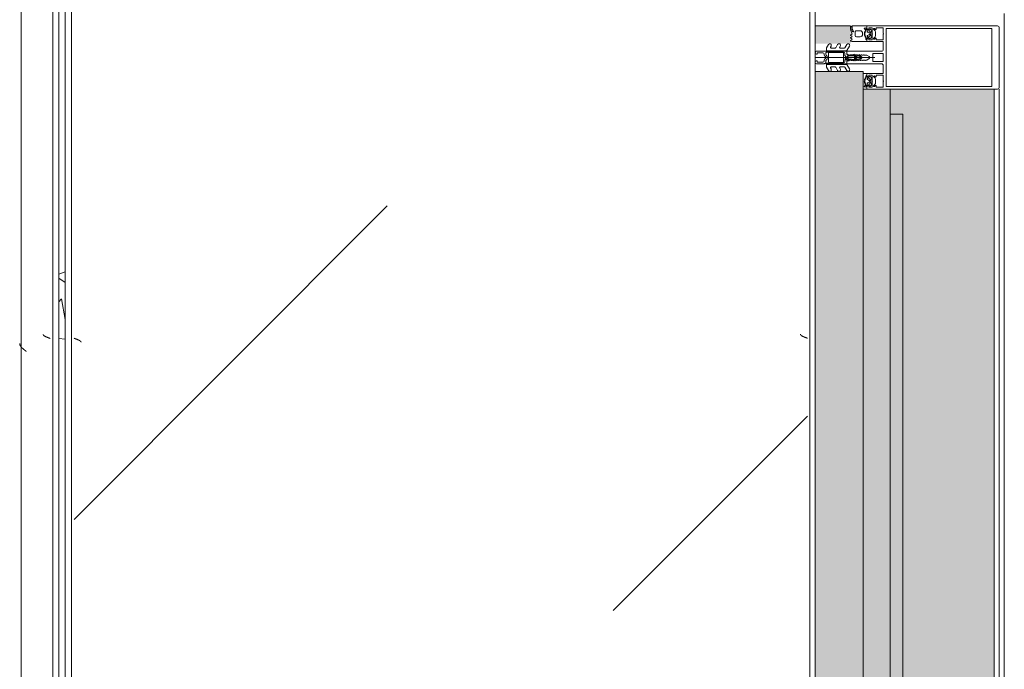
# Model space of a CAD drawing. Header units: millimetres. Extents: x -3267 to 40126, y 29201 to 102288.
# Tile 207 of 256: x 9044 to 9826, y 52959 to 53474. Entities that reach past the tile are written whole.
import ezdxf

# ---------------------------------------------------------------- set-up
doc = ezdxf.new("R2010")
doc.units = ezdxf.units.MM
for name, color, linetype, lineweight in [('A-DETL-GENF-OTLN', 7, 'Continuous', 9), ('A-GLAZ-____-OTLN', 7, 'Continuous', 9), ('A-GLAZ-CWMG-MCUT', 7, 'Continuous', 9), ('A-GLAZ-CWMG-OTLN', 7, 'Continuous', 9), ('A-WALL-____-OTLN', 7, 'Continuous', 9), ('M-EQPM-____-OTLN', 7, 'Continuous', 9)]:
    doc.layers.add(name, color=color, linetype=linetype, lineweight=lineweight)

# ---------------------------------------------------------------- blocks, each defined once
blk = doc.blocks.new('FP_154-ВКК_02_К1_З_ЭОМ_кабель_')
at = {"layer": 'M-EQPM-____-OTLN', "color": 253, "true_color": 0xaaaaaa}
blk.add_line((1550, 630.11), (0, 630.11), dxfattribs=at)
blk = doc.blocks.new('ПР_Крышка пояса - Тип 1-10216131-ВКК_02_К1_З_ЭОМ_кабель_')
at = {"layer": 'M-EQPM-____-OTLN', "true_color": 0xaaaaaa}
h = blk.add_hatch(dxfattribs=at)
h.set_pattern_fill('FP_73', color=253, style=0, pattern_type=2)
h.set_pattern_definition([(320.116, (-52810, 7884.42), (-31.8804, -362.8687), [38.035, -418.388]), (264.979, (-52810, 7884.4), (382.1136, 70.1924), [30.356, -333.911]), (10.409, (-52812.66, 7854.18), (350.2335, -292.6756), [32.376, -356.132]), (316.302, (-52708.4, 7884.4), (-84.086, -539.927), [57.037, -627.411]), (6.609, (-52715.4, 7839.4), (494.8554, -472.851), [48.567, -534.241]), (261.148, (-52708.4, 7884.4), (494.8496, -472.857), [45.536, -500.899]), (291.079, (-52733.8, 7833.83), (-204.5313, -301.9806), [37.963, -417.597]), (235.89, (-52733.8, 7833.83), (368.3755, -123.0973), [30.394, -334.332]), (341.523, (-52750.84, 7808.66), (163.8489, -425.0748), [32.367, -356.032]), (307.614, (-52810, 7884.42), (169.11016, -6.15234), [16.721, -313.638, 16.721, -322.758, -335.679]), (307.614, (-52810, 7884.42), (169.11016, -6.15234), [-669.838, 16.721, -318.958]), (277.531, (-52810, 7884.42), (200.36217, -133.088), [16.696, -176.575, 16.696, -305.591, -127.751]), (277.531, (-52810, 7884.42), (200.36217, -133.088), [-515.558, 16.696, -111.055]), (237.393, (-52810, 7997.24), (-11.4573, -270.066), [16.715, -109.913, 16.715, -378.366, -524.242]), (237.393, (-52810, 7997.24), (-11.4573, -270.066), [-521.709, 16.715, -507.527]), (227.382, (-52810, 8047.83), (50.8514, -295.0393), [16.727, -148.004, 16.727, -618.375]), (227.382, (-52810, 8047.83), (50.8514, -295.0393), [-181.458, -245.829, 16.727, -355.819])])
h.paths.add_polyline_path([(0, 595), (1479.38, 595), (1549.97, 600), (0, 600)])
h.paths.add_polyline_path([(1514.73, 595), (1550, 595), (1550, 597.49), (1526.76, 595.85)])
at = {"layer": 'M-EQPM-____-OTLN', "color": 253, "true_color": 0xaaaaaa}
blk.add_blockref('FP_154-ВКК_02_К1_З_ЭОМ_кабель_', (0, 0), dxfattribs=at)
blk = doc.blocks.new('Rectangular Mullion - HI_CovCap-20mm_Mull-105mm-V273-ВКК_02_К1_З_ЭОМ_кабель_')
at = {"layer": 'A-DETL-GENF-OTLN', "color": 253, "true_color": 0xaaaaaa}
for p, q in [((-25, 144.5), (-25, 130.68)), ((23.5, 146), (-23.5, 146)), ((25, 130.68), (25, 144.5)), ((-25, 136), (-25, 59.5)), ((-22.9, 135.44), (-22.9, 59.4)), ((22.9, 136), (22.9, 59.4)), ((25, 136), (25, 59.4)), ((-25, 59.5), (-25, 61)), ((-22.24, 46.35), (-21.18, 47.41)), ((-20.47, 47.7), (-17.13, 47.7)), ((-16.42, 47.41), (-15.36, 46.35)), ((-12.6, 53.5), (-12.6, 41.4)), ((-5, 25.5), (-5, 52.5)), ((-3.2, 46.1), (-3.2, 53.5)), ((-2.7, 54), (2.7, 54)), ((0, 47.27), (0, 0)), ((3.2, 53.5), (3.2, 46.1)), ((5, 52.5), (5, 25.5)), ((12.6, 41.4), (12.6, 53.5)), ((15.36, 46.35), (16.42, 47.41)), ((17.13, 47.7), (20.47, 47.7)), ((21.18, 47.41), (22.24, 46.35)), ((-23.5, 40.8), (-25, 40.8)), ((-22.3, 40.8), (-22.9, 40.8)), ((-22.9, 40.2), (-21.62, 40.2)), ((-21.76, 44.51), (-22.58, 43.54)), ((-22.27, 39.59), (-22.55, 39.1)), ((-21.2, 42.9), (-21.2, 41.7)), ((-21.07, 39.62), (-21.08, 39.77)), ((-19.5, 43.4), (-20.7, 43.4)), ((-20.7, 41.2), (-20.42, 41.2)), ((-20.48, 39.51), (-20.66, 39.4)), ((-20.16, 41.35), (-19.24, 42.95)), ((-19.97, 39.2), (-20.02, 39.33)), ((-17.65, 44), (-19.95, 44)), ((-19.33, 39.22), (-19.48, 39.08)), ((-18.77, 39.04), (-18.85, 39.17)), ((-18.36, 42.95), (-17.44, 41.35)), ((-18.16, 39.23), (-18.26, 39.06)), ((-16.9, 43.4), (-18.1, 43.4)), ((-17.56, 39.21), (-17.67, 39.31)), ((-17.18, 41.2), (-16.9, 41.2)), ((-17.02, 39.56), (-17.07, 39.36)), ((-16.46, 39.68), (-16.59, 39.75)), ((-16.4, 41.7), (-16.4, 42.9)), ((-15.02, 43.54), (-15.84, 44.51)), ((-14.64, 40.8), (-15.29, 40.8)), ((2.7, 45.6), (-2.7, 45.6)), ((14.64, 40.8), (15.29, 40.8)), ((15.02, 43.54), (15.84, 44.51)), ((16.4, 41.7), (16.4, 42.9)), ((16.46, 39.68), (16.59, 39.75)), ((16.9, 43.4), (18.1, 43.4)), ((17.18, 41.2), (16.9, 41.2)), ((17.02, 39.56), (17.07, 39.36)), ((18.36, 42.95), (17.44, 41.35)), ((17.56, 39.21), (17.67, 39.31)), ((17.65, 44), (19.95, 44)), ((18.16, 39.23), (18.26, 39.06)), ((18.77, 39.04), (18.85, 39.17)), ((20.16, 41.35), (19.24, 42.95)), ((19.33, 39.22), (19.48, 39.08)), ((19.5, 43.4), (20.7, 43.4)), ((19.97, 39.2), (20.02, 39.33)), ((20.7, 41.2), (20.42, 41.2)), ((20.48, 39.51), (20.66, 39.4)), ((21.07, 39.62), (21.08, 39.77)), ((21.2, 42.9), (21.2, 41.7)), ((22.9, 40.2), (21.62, 40.2)), ((21.76, 44.51), (22.58, 43.54)), ((22.27, 39.59), (22.55, 39.1)), ((22.3, 40.8), (22.9, 40.8)), ((-1.89, 34.49), (-2.1, 32.75)), ((-0.87, 36.5), (-1.7, 35.06)), ((-1.33, 33.68), (-1.33, 33.78)), ((-1.12, 34.47), (-0.43, 35.65)), ((-0.6, 32.5), (-0.6, 32.42)), ((0.84, 33), (-0.1, 33)), ((0.43, 35.65), (1.12, 34.47)), ((0.6, 32.3), (0.93, 32.3)), ((1.02, 31.78), (0.74, 32.06)), ((1.7, 35.06), (0.87, 36.5)), ((1.33, 33.78), (1.33, 33.68)), ((2.1, 32.75), (1.89, 34.49)), ((16.4, 35.6), (16.4, 32.6)), ((17.4, 31.6), (20.2, 31.6)), ((19.2, 37.6), (18.4, 37.6)), ((21.2, 32.6), (21.2, 35.6)), ((-7.75, 23.52), (-10.33, 25.01)), ((-9.07, 27.17), (-5.65, 25.19)), ((-5.4, 9.3), (-5.4, 24.76)), ((-3.5, 25), (-4.5, 25)), ((-3.3, 23.5), (-1.9, 23.5)), ((-2.24, 31), (-2.45, 30.87)), ((-2.45, 30.53), (-2.25, 30.41)), ((-1.7, 23.7), (-1.7, 24.9)), ((-1.4, 24.49), (-1.4, 23.99)), ((-1.25, 31.1), (0.74, 31.1)), ((-1.1, 23.82), (-0.5, 24.17)), ((0.3, 26.2), (-1.09, 26.2)), ((0.43, 25), (0.2, 25)), ((0.34, 25.28), (0.58, 25.52)), ((0.5, 24.17), (1.42, 23.63)), ((1.92, 23.5), (3.3, 23.5)), ((2.45, 30.87), (2.24, 31)), ((2.25, 30.41), (2.45, 30.53)), ((4.5, 25), (3.5, 25)), ((5.4, 24.76), (5.4, 9.3)), ((5.65, 25.19), (9.07, 27.17)), ((10.33, 25.01), (7.75, 23.52)), ((14.04, 28.99), (13.55, 28.15)), ((15.24, 28.15), (14.75, 28.99)), ((16.25, 28.99), (15.76, 28.15)), ((17.44, 28.15), (16.96, 28.99)), ((18.43, 28.95), (17.96, 28.15)), ((23.1, 29.29), (20.89, 30.27)), ((24.8, 29.2), (23.51, 29.2)), ((23.55, 28.9), (24.16, 28.9)), ((24.56, 28), (23.89, 28)), ((24.76, 28.3), (24.76, 28.2)), ((-7.75, 16.23), (-10.41, 17.77)), ((-9.07, 19.88), (-8.25, 19.41)), ((-7.5, 19.84), (-7.5, 23.08)), ((-7.5, 12.55), (-7.5, 15.8)), ((-3.9, 22), (-3.9, 11)), ((-3.4, 22.5), (3.4, 22.5)), ((3.9, 11), (3.9, 22)), ((4.3, 22.5), (4.3, 9.4)), ((7.5, 23.08), (7.5, 19.84)), ((7.5, 15.8), (7.5, 12.55)), ((10.41, 17.77), (7.75, 16.23)), ((8.25, 19.41), (9.07, 19.88)), ((-7.62, 8.87), (-10.41, 10.48)), ((-9.07, 12.6), (-8.25, 12.12)), ((-5.9, 8.8), (-7.37, 8.8)), ((-2.71, 8.4), (-4.02, 8.4)), ((3.4, 10.5), (-3.4, 10.5)), ((-1.7, 9), (-2, 8.69)), ((-1.42, 7.29), (-0.71, 8.01)), ((0.71, 8.01), (1.42, 7.29)), ((2, 8.69), (1.7, 9)), ((3.3, 8.4), (2.71, 8.4)), ((7.37, 8.8), (5.9, 8.8)), ((10.41, 10.48), (7.62, 8.87)), ((8.25, 12.12), (9.07, 12.6)), ((-5, 1), (-5, 6.7)), ((-3.7, 1.7), (-3.7, 6)), ((-2.7, 7), (-2.13, 7)), ((2.13, 7), (2.7, 7)), ((3.7, 6), (3.7, 1.7))]:
    blk.add_line(p, q, dxfattribs=at)
at = {"layer": 'A-DETL-GENF-OTLN', "color": 253, "true_color": 0xaaaaaa, "flags": 128}
for points in [[(22.9, 130.68), (22.9, 140.2), (-22.9, 140.2), (-22.9, 130.68)], [(22.9, 61), (22.9, 57.79), (22.9, 56.3), (11.2, 56.3), (-11.2, 56.3), (-22.9, 56.3), (-22.9, 57.79), (-22.9, 61)], [(25, 61), (25, 57.79), (25, 41), (23.1, 41), (22.3, 41.8), (22.3, 42.4), (23.5, 42.4), (23.5, 45.1), (19.05, 45.1)], [(-19.05, 54), (-23.5, 54), (-23.5, 48.3), (-22.3, 48.3), (-22.3, 47.7), (-22.95, 47.05)], [(-14.65, 47.05), (-15.3, 47.7), (-15.3, 48.3), (-14.1, 48.3), (-14.1, 54), (-18.55, 54)], [(-6.5, 54), (-11.2, 54), (-12.1, 54)], [(12.1, 54), (11.2, 54), (6.5, 54)], [(18.55, 54), (14.1, 54), (14.1, 48.3), (15.3, 48.3), (15.3, 47.7), (14.65, 47.05)], [(22.95, 47.05), (22.3, 47.7), (22.3, 48.3), (23.5, 48.3), (23.5, 54), (19.05, 54)], [(-19.05, 45.1), (-23.5, 45.1), (-23.5, 42.4), (-22.3, 42.4), (-22.3, 41.8), (-23.1, 41), (-25, 41)], [(-22.5, 43.09), (-22, 42.8), (-22, 42.67)], [(-13.1, 40.9), (-14.4, 40.9), (-15.3, 41.8), (-15.3, 42.4), (-14.1, 42.4), (-14.1, 45.1), (-18.55, 45.1)], [(-16.05, 40.2), (-14.75, 40.1), (-16.02, 40.1), (-16.02, 39.94)], [(-15.6, 42.67), (-15.6, 42.8), (-15.1, 43.09)], [(-12.6, 38), (-12.6, 40.8), (-13.95, 40.8)], [(-0.87, 42.8), (-2, 40.84), (-2, 39.84), (-2.5, 39.55), (-2, 39.26), (-2, 38.04), (-2.5, 37.75), (-2, 37.46), (-2, 36.24), (-2.5, 35.95), (-2, 35.66), (-2, 34.44), (-2.5, 34.15), (-2, 33.86), (-2, 32.64), (-2.5, 32.35), (-2, 32.06), (-2, 30.84), (-2.5, 30.55), (-2, 30.26), (-2, 29.04), (-2.5, 28.75), (-2, 28.46), (-2, 27.24), (-2.5, 26.95), (-2.5, 26)], [(2.5, 26), (2, 26.29), (2, 27.51), (2.5, 27.8), (2, 28.09), (2, 29.31), (2.5, 29.6), (2, 29.89), (2, 31.11), (2.5, 31.4), (2, 31.69), (2, 32.91), (2.5, 33.2), (2, 33.49), (2, 34.71), (2.5, 35), (2, 35.29), (2, 36.51), (2.5, 36.8), (2, 37.09), (2, 38.31), (2.5, 38.6), (2, 38.89), (2, 40.84), (0.87, 42.8)], [(13.03, 28.15), (12.6, 28.9), (12.6, 40.8), (13.95, 40.8)], [(18.55, 45.1), (14.1, 45.1), (14.1, 42.4), (15.3, 42.4), (15.3, 41.8), (14.4, 40.9), (13.1, 40.9)], [(16.05, 40.2), (14.75, 40.1), (16.02, 40.1), (16.02, 39.94)], [(15.6, 42.67), (15.6, 42.8), (15.1, 43.09)], [(22.5, 43.09), (22, 42.8), (22, 42.67)], [(23.5, 40.8), (25, 40.8), (25, 29.4)], [(-0.35, 31.99), (0.1, 31.73), (-1.23, 31.6)], [(0.4, 31.8), (0.4, 31.9), (0.4, 32.1)], [(-3.41, 25), (-5, 25), (-5, 9.1)], [(-1.55, 25.25), (-1.17, 25.64), (-0.2, 25.7), (-0.42, 25.6), (-1.25, 24.85)], [(-0.1, 25.3), (-0.1, 25.4), (0, 25.42)], [(5, 1), (5, 25), (3.41, 25)], [(-4.51, 8.95), (-4.3, 11), (-4.3, 22.5)], [(-2.65, 1), (-2.65, 1.4), (-3.4, 1.4)], [(3.4, 1.4), (2.65, 1.4), (2.65, 1)]]:
    blk.add_lwpolyline(points, dxfattribs=at)
blk.add_lwpolyline([(0, 37), (0, 35.9)], close=True, dxfattribs=at)
at = {"layer": 'A-DETL-GENF-OTLN', "color": 253, "true_color": 0xaaaaaa}
for centre, radius, start, end in [((-23.5, 144.5), 1.5, 90, 180), ((23.5, 144.5), 1.5, 360, 90), ((-22.59, 46.7), 0.5, 135, 315), ((-20.47, 46.7), 1, 90, 135), ((-18.8, 53.94), 0.256, 12.68038, 167.31962), ((-17.13, 46.7), 1, 45, 90), ((-15.01, 46.7), 0.5, 225, 45), ((-12.1, 53.5), 0.5, 90, 180), ((-6.5, 52.5), 1.5, 360, 90), ((-2.7, 53.5), 0.5, 90, 180), ((2.7, 53.5), 0.5, 0, 90), ((6.5, 52.5), 1.5, 90, 180), ((12.1, 53.5), 0.5, 0, 90), ((15.01, 46.7), 0.5, 135, 315), ((17.13, 46.7), 1, 90, 135), ((18.8, 53.94), 0.256, 12.68038, 167.31962), ((20.47, 46.7), 1, 45, 90), ((22.59, 46.7), 0.5, 225, 45), ((-22.9, 39.55), 0.65, 90, 270), ((-23.2, 40.8), 0.3, 180, 0), ((-22.9, 39.3), 0.4, 269.99999, 330.00626), ((-22.35, 43.35), 0.3, 140.01031, 239.99507), ((-22.3, 41.1), 0.3, 270.90521, 359.98148), ((-21.41, 39.09), 1, 90.82716, 149.99773), ((-18.96, 41.89), 3.14, 165.49788, 194.50212), ((-21.15, 44), 0.8, 22.61561, 140.00332), ((-21.62, 39.7), 0.5, 54.92212, 90), ((-21.42, 39.75), 0.339, 3.00251, 90.82171), ((-18.8, 43.71), 4.4, 234.92212, 305.84121), ((-20.7, 42.9), 0.5, 89.98992, 180.01008), ((-20.7, 41.7), 0.5, 179.98974, 270.01026), ((-20.8, 39.64), 0.272, 183.0147, 299.98901), ((-20.32, 39.23), 0.316, 18.00331, 119.99297), ((-20.42, 41.5), 0.3, 269.98791, 330.00644), ((-19.95, 44.5), 0.5, 202.62239, 269.99966), ((-19.69, 39.29), 0.3, 197.9991, 314.99946), ((-19.5, 43.1), 0.3, 329.99756, 90.00642), ((-19.11, 38.99), 0.316, 32.98956, 135.00901), ((-18.8, 45.04), 0.256, 12.68038, 167.31962), ((-18.52, 39.21), 0.3, 213.00146, 329.99975), ((-18.1, 43.1), 0.3, 89.99872, 209.99731), ((-17.88, 39.07), 0.316, 48.00262, 149.99741), ((-17.65, 44.5), 0.5, 269.99881, 337.37914), ((-17.36, 39.43), 0.3, 227.99716, 345.00452), ((-17.18, 41.5), 0.3, 209.995, 270.01065), ((-16.45, 44), 0.8, 40.00306, 157.37723), ((-16.73, 39.48), 0.3, 63.00317, 164.99853), ((-16.9, 42.9), 0.5, 0.00918, 89.99082), ((-16.9, 41.7), 0.5, 270.00904, 359.99096), ((-16.32, 39.94), 0.3, 243.00899, 359.98883), ((-16.05, 39.9), 0.3, 90, 125.84121), ((-18.64, 41.89), 3.14, 346.80247, 14.483), ((-15.29, 41.1), 0.3, 166.80247, 270), ((-15.25, 43.35), 0.3, 299.99829, 40.01132), ((-14.83, 40.53), 0.33, 270.00002, 54.90994), ((-14.75, 40.6), 0.5, 269.99115, 352.82633), ((-13.95, 40.5), 0.3, 90.00299, 172.8115), ((-13.1, 41.4), 0.5, 270, 0), ((-2.7, 46.1), 0.5, 180, 270), ((0, 42.3), 1, 30, 150), ((2.7, 46.1), 0.5, 270, 0), ((13.1, 41.4), 0.5, 180, 270), ((13.95, 40.5), 0.3, 7.1885, 89.99701), ((14.75, 40.6), 0.5, 187.17367, 270.00885), ((14.83, 40.53), 0.33, 125.09006, 269.99998), ((15.25, 43.35), 0.3, 139.98868, 240.00171), ((15.29, 41.1), 0.3, 270, 13.19753), ((18.64, 41.89), 3.14, 165.517, 193.19753), ((16.45, 44), 0.8, 22.62277, 139.99694), ((16.32, 39.94), 0.3, 180.01117, 296.99101), ((16.05, 39.9), 0.3, 54.15879, 90), ((18.8, 43.71), 4.4, 234.15879, 305.07788), ((16.9, 42.9), 0.5, 90.00918, 179.99082), ((16.9, 41.7), 0.5, 180.00904, 269.99096), ((16.73, 39.48), 0.3, 15.00147, 116.99683), ((17.36, 39.43), 0.3, 194.99548, 312.00284), ((17.18, 41.5), 0.3, 269.98935, 330.005), ((17.65, 44.5), 0.5, 202.62086, 270.00119), ((17.88, 39.07), 0.316, 30.00259, 131.99738), ((18.1, 43.1), 0.3, 330.00269, 90.00128), ((18.52, 39.21), 0.3, 210.00025, 326.99854), ((18.8, 45.04), 0.256, 12.68038, 167.31962), ((19.11, 38.99), 0.316, 44.99099, 147.01044), ((19.5, 43.1), 0.3, 89.99358, 210.00244), ((19.69, 39.29), 0.3, 225.00054, 342.0009), ((19.95, 44.5), 0.5, 270.00034, 337.37761), ((20.32, 39.23), 0.316, 60.00703, 161.99669), ((20.42, 41.5), 0.3, 209.99356, 270.01209), ((21.15, 44), 0.8, 39.99668, 157.38439), ((20.8, 39.64), 0.272, 240.01099, 356.9853), ((20.7, 42.9), 0.5, 359.98992, 90.01008), ((20.7, 41.7), 0.5, 269.98974, 0.01026), ((21.42, 39.75), 0.339, 89.17829, 176.99749), ((21.62, 39.7), 0.5, 90, 125.07788), ((21.41, 39.09), 1, 30.00227, 89.17284), ((18.96, 41.89), 3.14, 345.49788, 14.50212), ((22.3, 41.1), 0.3, 180.01852, 269.09479), ((22.35, 43.35), 0.3, 300.00493, 39.98969), ((22.9, 39.3), 0.4, 209.99374, 270.00001), ((23.2, 40.8), 0.3, 180, 0), ((22.9, 39.55), 0.65, 270, 90), ((17.75, 30.31), 20, 173, 178.04971), ((-0.4, 34.31), 1.5, 150, 173), ((46.55, 30.33), 48, 176, 178.23414), ((-1.23, 31.8), 0.2, 178.23414, 270), ((0.27, 33.67), 1.6, 150, 176), ((0, 36), 1, 90.02865, 150), ((-0.1, 32.5), 0.5, 90, 180), ((-0.1, 32.42), 0.5, 180, 240), ((0, 35.4), 0.5, 90.0573, 150), ((0, 36), 1, 30, 89.97135), ((0, 35.4), 0.5, 30, 89.9427), ((0.2, 31.9), 0.2, 240, 0), ((0.2, 31.8), 0.2, 270, 0), ((0.6, 32.1), 0.2, 90, 180), ((0.6, 31.92), 0.2, 45, 180), ((0.74, 31.5), 0.4, 270, 45), ((0.84, 33.5), 0.5, 270, 3.83017), ((0.93, 31.8), 0.5, 1.77701, 90), ((-0.27, 33.67), 1.6, 4, 30), ((-46.55, 30.33), 48, 354.4962, 1.77701), ((-46.55, 30.33), 48, 3.83017, 4), ((0.4, 34.31), 1.5, 7, 30), ((-17.75, 30.31), 20, 1.95029, 7), ((18.4, 35.6), 2, 90.00207, 179.99793), ((17.4, 32.6), 1, 180.00127, 269.99873), ((19.2, 35.6), 2, 359.99744, 90.00256), ((20.2, 32.6), 1, 269.99283, 0.00717), ((-9.68, 26.13), 1.3, 154.41173, 240), ((-9.72, 26.04), 1.3, 60, 150), ((-8, 23.08), 0.5, 360, 60), ((-5.9, 24.76), 0.5, 360, 60), ((-4.5, 25.5), 0.5, 180, 270), ((-3.3, 22.5), 1, 90, 180), ((-3.5, 26), 1, 270, 0), ((-3.41, 26.5), 1.5, 270, 10.22002), ((-2.35, 30.7), 0.2, 120, 240), ((17.75, 30.31), 20, 179.72362, 190.22002), ((-1.9, 23.7), 0.2, 270, 0), ((-1.2, 24.9), 0.5, 135, 180), ((-1.25, 30.9), 0.2, 90, 179.3132), ((46.55, 30.33), 48, 179.3132, 184.71248), ((-0.9, 24.49), 0.5, 135, 180), ((-1.2, 23.99), 0.2, 180, 300), ((-1.09, 26.4), 0.2, 184.71248, 270), ((-1.02, 25.5), 0.2, 90, 135), ((-0.42, 25.4), 0.2, 90, 135), ((0, 23.3), 1, 60, 120), ((-0.3, 25.4), 0.2, 360, 90), ((-0.2, 25.5), 0.2, 360, 90), ((0.2, 25.3), 0.3, 180, 270), ((0.2, 25.42), 0.2, 180, 315), ((0.3, 25.8), 0.4, 315, 90), ((0.43, 25.8), 0.8, 270, 354.4962), ((1.92, 24.5), 1, 240, 270), ((3.41, 26.5), 1.5, 169.77998, 270), ((-17.75, 30.31), 20, 349.77998, 0.27638), ((2.35, 30.7), 0.2, 300, 60), ((3.5, 26), 1, 180, 270), ((3.3, 22.5), 1, 360, 90), ((4.5, 25.5), 0.5, 270, 360), ((5.9, 24.76), 0.5, 120, 180), ((8, 23.08), 0.5, 120, 180), ((9.72, 26.04), 1.3, 30, 120), ((9.68, 26.13), 1.3, 300, 25.58827), ((13.29, 28.3), 0.3, 209.9964, 330.0036), ((14.4, 28.79), 0.41, 30.00523, 149.99477), ((15.5, 28.3), 0.3, 209.9964, 330.0036), ((16.6, 28.79), 0.41, 29.9985, 150.0015), ((17.7, 28.3), 0.3, 209.9964, 330.0036), ((18.86, 28.68), 0.51, 63.33857, 148.19306), ((23.89, 38.7), 10.7, 243.33981, 269.99936), ((20.75, 29.95), 0.35, 66.00158, 241.92521), ((23.55, 35.2), 6.3, 241.92787, 269.99964), ((23.51, 30.2), 1, 246.00621, 269.99547), ((24.16, 28.3), 0.6, 359.98764, 90.01018), ((24.56, 28.2), 0.2, 269.97732, 0.03798), ((24.8, 29.4), 0.2, 270.00393, 359.99169), ((-9.81, 18.81), 1.2, 150, 240), ((-9.72, 18.76), 1.3, 60, 150), ((-8, 19.84), 0.5, 240, 0), ((-8, 15.8), 0.5, 360, 60), ((-3.4, 22), 0.5, 90, 180), ((3.4, 22), 0.5, 360, 90), ((8, 19.84), 0.5, 180, 300), ((8, 15.8), 0.5, 120, 180), ((9.72, 18.76), 1.3, 30, 120), ((9.81, 18.81), 1.2, 300, 30), ((-9.81, 11.52), 1.2, 150, 240), ((-9.72, 11.47), 1.3, 60, 150), ((-8, 12.55), 0.5, 240, 0), ((-7.37, 9.3), 0.5, 240, 270), ((-5.9, 9.3), 0.5, 270, 0), ((-4, 9.1), 1, 180, 216.8699), ((-5.6, 7.9), 1, 323.1301, 36.8699), ((-4.02, 8.9), 0.5, 174, 270), ((-3.4, 11), 0.5, 180, 270), ((-2.71, 9.4), 1, 270, 315), ((0, 7.3), 2.4, 45, 135), ((0, 7.3), 1, 45, 135), ((2.71, 9.4), 1, 225, 270), ((3.3, 9.4), 1, 270, 0), ((3.4, 11), 0.5, 270, 0), ((5.9, 9.3), 0.5, 180, 270), ((7.37, 9.3), 0.5, 270, 300), ((8, 12.55), 0.5, 180, 300), ((9.72, 11.47), 1.3, 30, 120), ((9.81, 11.52), 1.2, 300, 30), ((-4, 6.7), 1, 143.1301, 180), ((-4, 1), 1, 180, 270), ((-2.7, 6), 1, 90, 180), ((-3.4, 1.7), 0.3, 180, 270), ((-3.65, 1), 1, 270, 0), ((-2.13, 8), 1, 270, 315), ((2.13, 8), 1, 225, 270), ((3.65, 1), 1, 180, 270), ((2.7, 6), 1, 360, 90), ((3.4, 1.7), 0.3, 270, 0), ((4, 1), 1, 270, 0)]:
    blk.add_arc(centre, radius, start, end, dxfattribs=at)
blk = doc.blocks.new('Rectangular Mullion - FWS-50-HI_Mull_CovCap-20mm_Mull-105mm_zoloto-5843152-ВКК_02_К1_З_ЭОМ_кабель_')
at = {"layer": 'A-GLAZ-CWMG-OTLN', "true_color": 0xf8f3e1}
blk.add_hatch(color=7, dxfattribs=at).paths.add_polyline_path([(4340, 99522), (4340, 99550), (4326, 99550), (4326, 99522)])
at = {"layer": 'A-GLAZ-CWMG-OTLN', "color": 253, "true_color": 0xaaaaaa}
blk.add_line((4340, 99550), (4340, 99522), dxfattribs=at)
blk = doc.blocks.new('АРФ_ блок_Окно - FWS SI insert unit_zoloto ПР-9497958-ВКК_02_К1_З_ЭОМ_кабель_')
at = {"layer": 'A-GLAZ-____-OTLN', "true_color": 0xf8f3e1}
for points in [[(-455, 69.5), (-455, 59.5), (455, 59.5), (455, 69.5), (-358.05, 69.5)], [(-358.05, 59.5), (-475, 59.5), (-475, 38), (475, 38), (475, 59.5), (-207.77, 59.5)], [(-489, 38), (-489, 0), (489, 0), (489, 38), (-358.05, 38)]]:
    blk.add_hatch(color=7, dxfattribs=at).paths.add_polyline_path(points)
at = {"layer": 'A-GLAZ-____-OTLN', "color": 253, "true_color": 0xaaaaaa}
for p, q in [((-455, 69.5), (455, 69.5)), ((-455, 59.5), (-455, 69.5)), ((-475, 38), (-475, 59.5)), ((-475, 59.5), (475, 59.5)), ((-489, 0), (-489, 38)), ((-489, 38), (489, 38))]:
    blk.add_line(p, q, dxfattribs=at)
blk = doc.blocks.new('Rectangular Mullion - FWS-50-HI_Mull_CovCap-20mm_Mull-105mm_zoloto-2885899-ВКК_02_К1_З_ЭОМ_кабель_')
at = {"layer": 'A-GLAZ-CWMG-OTLN', "true_color": 0xf8f3e1}
blk.add_hatch(color=7, dxfattribs=at).paths.add_polyline_path([(26908, 74420), (26990.5, 74420), (26990.5, 74440), (26980.5, 74440), (26980.5, 75301.75), (26966.5, 75302.3), (26966.5, 75306.01), (26909.5, 75307.08), (26909.5, 75329.58), (26966.5, 75329.99), (26966.5, 75334.25), (26980.5, 75334.25), (26980.5, 75350), (26990.5, 75350), (26990.5, 75370), (26908, 75370), (26908, 74445)])
at = {"layer": 'A-GLAZ-CWMG-MCUT', "color": 253, "true_color": 0xaaaaaa}
for p, q in [((26904, 75370), (26904, 74420)), ((26908, 74420), (26908, 75370))]:
    blk.add_line(p, q, dxfattribs=at)
blk = doc.blocks.new('FP_607-ВКК_02_К1_З_ЭОМ_кабель_')
at = {"layer": 'M-EQPM-____-OTLN', "color": 7, "true_color": 0xffffff}
for p, q in [((1541.66, 585.91), (1541.61, 585.79)), ((1541.71, 586.03), (1541.66, 585.91)), ((1541.76, 586.16), (1541.71, 586.03)), ((1541.81, 586.29), (1541.76, 586.16)), ((1541.85, 586.41), (1541.81, 586.29)), ((1541.9, 586.54), (1541.85, 586.41)), ((1541.95, 586.67), (1541.9, 586.54)), ((1542, 586.8), (1541.95, 586.67)), ((1542.05, 586.93), (1542, 586.8)), ((1542.1, 587.07), (1542.05, 586.93)), ((1542.15, 587.2), (1542.1, 587.07)), ((1542.19, 587.33), (1542.15, 587.2)), ((1542.24, 587.46), (1542.19, 587.33)), ((1542.29, 587.6), (1542.24, 587.46)), ((1542.34, 587.73), (1542.29, 587.6)), ((1542.39, 587.87), (1542.34, 587.73)), ((1542.44, 588), (1542.39, 587.87)), ((1539.39, 582.49), (1539.34, 582.49)), ((1539.44, 582.5), (1539.39, 582.49)), ((1539.48, 582.51), (1539.44, 582.5)), ((1539.53, 582.52), (1539.48, 582.51)), ((1539.58, 582.54), (1539.53, 582.52)), ((1539.62, 582.56), (1539.58, 582.54)), ((1539.67, 582.58), (1539.62, 582.56)), ((1539.72, 582.61), (1539.67, 582.58)), ((1539.77, 582.64), (1539.72, 582.61)), ((1539.81, 582.67), (1539.77, 582.64)), ((1539.86, 582.7), (1539.81, 582.67)), ((1539.91, 582.74), (1539.86, 582.7)), ((1539.95, 582.78), (1539.91, 582.74)), ((1540, 582.82), (1539.95, 582.78)), ((1540.06, 582.88), (1540.01, 582.83)), ((1540.1, 582.93), (1540.06, 582.88)), ((1540.15, 582.98), (1540.1, 582.93)), ((1540.2, 583.04), (1540.15, 582.98)), ((1540.25, 583.1), (1540.2, 583.04)), ((1540.3, 583.17), (1540.25, 583.1)), ((1540.35, 583.23), (1540.3, 583.17)), ((1540.4, 583.3), (1540.35, 583.23)), ((1540.44, 583.37), (1540.4, 583.3)), ((1540.49, 583.45), (1540.44, 583.37)), ((1540.54, 583.52), (1540.49, 583.45)), ((1540.59, 583.6), (1540.54, 583.52)), ((1540.64, 583.68), (1540.59, 583.6)), ((1540.69, 583.77), (1540.64, 583.68)), ((1540.74, 583.86), (1540.69, 583.77)), ((1540.78, 583.95), (1540.74, 583.86)), ((1540.83, 584.04), (1540.78, 583.95)), ((1540.88, 584.13), (1540.83, 584.04)), ((1540.93, 584.23), (1540.88, 584.13)), ((1540.98, 584.33), (1540.93, 584.23)), ((1541.03, 584.43), (1540.98, 584.33)), ((1541.08, 584.53), (1541.03, 584.43)), ((1541.12, 584.64), (1541.08, 584.53)), ((1541.17, 584.74), (1541.12, 584.64)), ((1541.22, 584.85), (1541.17, 584.74)), ((1541.27, 584.96), (1541.22, 584.85)), ((1541.32, 585.08), (1541.27, 584.96)), ((1541.37, 585.19), (1541.32, 585.08)), ((1541.42, 585.31), (1541.37, 585.19)), ((1541.46, 585.42), (1541.42, 585.31)), ((1541.51, 585.54), (1541.46, 585.42)), ((1541.56, 585.66), (1541.51, 585.54)), ((1541.61, 585.79), (1541.56, 585.66))]:
    blk.add_line(p, q, dxfattribs=at)
blk = doc.blocks.new('FP_608-ВКК_02_К1_З_ЭОМ_кабель_')
at = {"layer": 'M-EQPM-____-OTLN', "color": 7, "true_color": 0xffffff}
for p, q in [((1543.07, 7.86), (1543.02, 7.73)), ((1543.12, 7.99), (1543.07, 7.86)), ((1543.17, 8.11), (1543.12, 7.99)), ((1543.22, 8.24), (1543.17, 8.11)), ((1543.27, 8.37), (1543.22, 8.24)), ((1543.32, 8.49), (1543.27, 8.37)), ((1543.37, 8.61), (1543.32, 8.49)), ((1543.42, 8.74), (1543.37, 8.61)), ((1543.47, 8.86), (1543.42, 8.74)), ((1543.52, 8.97), (1543.47, 8.86)), ((1543.56, 9.09), (1543.52, 8.97)), ((1543.61, 9.21), (1543.56, 9.09)), ((1543.66, 9.32), (1543.61, 9.21)), ((1543.71, 9.43), (1543.66, 9.32)), ((1543.76, 9.54), (1543.71, 9.43)), ((1543.81, 9.65), (1543.76, 9.54)), ((1543.86, 9.75), (1543.81, 9.65)), ((1543.91, 9.86), (1543.86, 9.75)), ((1543.96, 9.96), (1543.91, 9.86)), ((1544.01, 10.06), (1543.96, 9.96)), ((1544.06, 10.16), (1544.01, 10.06)), ((1544.1, 10.25), (1544.06, 10.16)), ((1544.15, 10.34), (1544.1, 10.25)), ((1544.2, 10.43), (1544.15, 10.34)), ((1544.25, 10.52), (1544.2, 10.43)), ((1544.3, 10.6), (1544.25, 10.52)), ((1544.35, 10.69), (1544.3, 10.6)), ((1544.4, 10.76), (1544.35, 10.69)), ((1544.45, 10.84), (1544.4, 10.76)), ((1544.5, 10.91), (1544.45, 10.84)), ((1544.55, 10.99), (1544.5, 10.91)), ((1544.6, 11.05), (1544.55, 10.99)), ((1544.64, 11.12), (1544.6, 11.05)), ((1544.69, 11.18), (1544.64, 11.12)), ((1544.74, 11.24), (1544.69, 11.18)), ((1544.79, 11.3), (1544.74, 11.24)), ((1544.84, 11.35), (1544.79, 11.3)), ((1544.89, 11.4), (1544.84, 11.35)), ((1544.94, 11.45), (1544.89, 11.4)), ((1544.99, 11.49), (1544.94, 11.45)), ((1545.04, 11.53), (1544.99, 11.49)), ((1545.09, 11.57), (1545.04, 11.53)), ((1545.14, 11.61), (1545.09, 11.57)), ((1545.18, 11.64), (1545.14, 11.61)), ((1545.23, 11.66), (1545.18, 11.64)), ((1545.28, 11.69), (1545.23, 11.66)), ((1545.33, 11.71), (1545.28, 11.69)), ((1545.38, 11.73), (1545.33, 11.71)), ((1545.43, 11.74), (1545.38, 11.73)), ((1545.48, 11.76), (1545.43, 11.74)), ((1545.53, 11.76), (1545.48, 11.76)), ((1545.58, 11.77), (1545.53, 11.76)), ((1542.53, 6.39), (1542.48, 6.26)), ((1542.58, 6.53), (1542.53, 6.39)), ((1542.63, 6.66), (1542.58, 6.53)), ((1542.68, 6.8), (1542.63, 6.66)), ((1542.73, 6.93), (1542.68, 6.8)), ((1542.78, 7.07), (1542.73, 6.93)), ((1542.83, 7.2), (1542.78, 7.07)), ((1542.88, 7.33), (1542.83, 7.2)), ((1542.93, 7.46), (1542.88, 7.33)), ((1542.98, 7.6), (1542.93, 7.46)), ((1543.02, 7.73), (1542.98, 7.6))]:
    blk.add_line(p, q, dxfattribs=at)
blk = doc.blocks.new('ПР_Низ пояс - Тип 1-10204789-ВКК_02_К1_З_ЭОМ_кабель_')
at = {"layer": 'M-EQPM-____-OTLN', "true_color": 0xffffff}
h = blk.add_hatch(dxfattribs=at)
h.set_pattern_fill('FP_232', style=0, pattern_type=2)
h.set_pattern_definition([(135, (-51460, 6950), (-1000, 1e-13), [50, -1364.214]), (135, (-50960, 6950), (-1000, 1e-13), [50, -1364.214]), (135, (-50960, 7450), (-1000, 1e-13), [50, -1364.214]), (135, (-51674.64, 7664.64), (-1000, 1e-13), [403.55, -1010.664]), (135, (-51174.64, 7664.64), (-1000, 1e-13), [403.55, -1010.664]), (135, (-51674.64, 7164.64), (-1000, 1e-13), [403.55, -1010.664]), (135, (-51174.64, 7164.64), (-1000, 1e-13), [453.55, -960.664])])
h.paths.add_polyline_path([(850, 19.98), (850, 6.26), (2400, 6.26), (2400, 588), (850, 588), (850, 170.26)])
at = {"layer": 'M-EQPM-____-OTLN', "color": 253, "true_color": 0xaaaaaa}
for p, q in [((850, 595), (2400, 595)), ((850, 590), (2400, 590)), ((850, 4.26), (2400, 4.26)), ((850, 0), (2400, 0))]:
    blk.add_line(p, q, dxfattribs=at)
for name in ['FP_607-ВКК_02_К1_З_ЭОМ_кабель_', 'FP_608-ВКК_02_К1_З_ЭОМ_кабель_']:
    blk.add_blockref(name, (0, 0), dxfattribs=at)
blk = doc.blocks.new('FP_609-ВКК_02_К1_З_ЭОМ_кабель_')
at = {"layer": 'M-EQPM-____-OTLN', "color": 7, "true_color": 0xffffff}
for p, q in [((693.2, 609.36), (693.15, 609.23)), ((693.25, 609.48), (693.2, 609.36)), ((693.3, 609.6), (693.25, 609.48)), ((693.35, 609.72), (693.3, 609.6)), ((693.4, 609.83), (693.35, 609.72)), ((693.45, 609.95), (693.4, 609.83)), ((693.5, 610.06), (693.45, 609.95)), ((693.55, 610.18), (693.5, 610.06)), ((693.6, 610.28), (693.55, 610.18)), ((693.65, 610.39), (693.6, 610.28)), ((693.69, 610.5), (693.65, 610.39)), ((693.74, 610.6), (693.69, 610.5)), ((693.79, 610.7), (693.74, 610.6)), ((693.84, 610.8), (693.79, 610.7)), ((693.89, 610.9), (693.84, 610.8)), ((693.94, 610.99), (693.89, 610.9)), ((693.99, 611.09), (693.94, 610.99)), ((694.04, 611.18), (693.99, 611.09)), ((694.09, 611.26), (694.04, 611.18)), ((694.14, 611.35), (694.09, 611.26)), ((694.19, 611.43), (694.14, 611.35)), ((694.23, 611.51), (694.19, 611.43)), ((694.28, 611.58), (694.23, 611.51)), ((694.33, 611.66), (694.28, 611.58)), ((694.38, 611.73), (694.33, 611.66)), ((694.43, 611.8), (694.38, 611.73)), ((694.48, 611.86), (694.43, 611.8)), ((694.53, 611.93), (694.48, 611.86)), ((694.58, 611.98), (694.53, 611.93)), ((694.63, 612.04), (694.58, 611.98)), ((694.68, 612.09), (694.63, 612.04)), ((694.73, 612.14), (694.68, 612.09)), ((694.77, 612.19), (694.73, 612.14)), ((694.82, 612.24), (694.77, 612.19)), ((694.87, 612.28), (694.82, 612.24)), ((694.92, 612.31), (694.87, 612.28)), ((694.97, 612.35), (694.92, 612.31)), ((695.02, 612.38), (694.97, 612.35)), ((695.07, 612.41), (695.02, 612.38)), ((695.12, 612.43), (695.07, 612.41)), ((695.17, 612.45), (695.12, 612.43)), ((695.22, 612.47), (695.17, 612.45)), ((695.27, 612.49), (695.22, 612.47)), ((695.31, 612.5), (695.27, 612.49)), ((695.36, 612.51), (695.31, 612.5)), ((695.41, 612.51), (695.36, 612.51)), ((692.37, 607.14), (692.32, 607)), ((692.42, 607.27), (692.37, 607.14)), ((692.47, 607.41), (692.42, 607.27)), ((692.52, 607.54), (692.47, 607.41)), ((692.57, 607.67), (692.52, 607.54)), ((692.61, 607.81), (692.57, 607.67)), ((692.66, 607.94), (692.61, 607.81)), ((692.71, 608.08), (692.66, 607.94)), ((692.76, 608.21), (692.71, 608.08)), ((692.81, 608.34), (692.76, 608.21)), ((692.86, 608.47), (692.81, 608.34)), ((692.91, 608.6), (692.86, 608.47)), ((692.96, 608.73), (692.91, 608.6)), ((693.01, 608.86), (692.96, 608.73)), ((693.06, 608.98), (693.01, 608.86)), ((693.11, 609.11), (693.06, 608.98)), ((693.15, 609.23), (693.11, 609.11))]:
    blk.add_line(p, q, dxfattribs=at)
blk = doc.blocks.new('FP_610-ВКК_02_К1_З_ЭОМ_кабель_')
at = {"layer": 'M-EQPM-____-OTLN', "color": 7, "true_color": 0xffffff}
for p, q in [((682.17, 626.13), (682.07, 626)), ((682.27, 626.25), (682.17, 626.13)), ((682.37, 626.38), (682.27, 626.25)), ((682.46, 626.5), (682.37, 626.38)), ((682.56, 626.63), (682.46, 626.5)), ((682.66, 626.75), (682.56, 626.63)), ((682.75, 626.88), (682.66, 626.75)), ((682.85, 627), (682.75, 626.88)), ((682.95, 627.13), (682.85, 627)), ((683.05, 627.25), (682.95, 627.13)), ((683.14, 627.37), (683.05, 627.25)), ((683.24, 627.49), (683.14, 627.37)), ((683.34, 627.61), (683.24, 627.49)), ((683.44, 627.73), (683.34, 627.61)), ((683.53, 627.85), (683.44, 627.73)), ((683.63, 627.96), (683.53, 627.85)), ((683.73, 628.08), (683.63, 627.96)), ((683.83, 628.19), (683.73, 628.08)), ((683.92, 628.31), (683.83, 628.19)), ((684.02, 628.42), (683.92, 628.31)), ((684.12, 628.53), (684.02, 628.42)), ((684.22, 628.64), (684.12, 628.53)), ((684.31, 628.75), (684.22, 628.64)), ((684.41, 628.85), (684.31, 628.75)), ((684.51, 628.95), (684.41, 628.85)), ((684.6, 629.06), (684.51, 628.95)), ((684.7, 629.16), (684.6, 629.06)), ((684.8, 629.26), (684.7, 629.16)), ((684.9, 629.35), (684.8, 629.26)), ((684.99, 629.45), (684.9, 629.35)), ((685.09, 629.54), (684.99, 629.45)), ((685.19, 629.63), (685.09, 629.54)), ((685.29, 629.72), (685.19, 629.63)), ((685.38, 629.81), (685.29, 629.72)), ((685.48, 629.89), (685.38, 629.81)), ((685.58, 629.97), (685.48, 629.89)), ((685.68, 630.05), (685.58, 629.97)), ((685.77, 630.13), (685.68, 630.05)), ((685.87, 630.2), (685.77, 630.13)), ((685.97, 630.27), (685.87, 630.2)), ((686.06, 630.34), (685.97, 630.27)), ((686.16, 630.41), (686.06, 630.34)), ((686.26, 630.47), (686.16, 630.41)), ((686.36, 630.54), (686.26, 630.47)), ((686.45, 630.59), (686.36, 630.54)), ((686.55, 630.65), (686.45, 630.59)), ((686.65, 630.7), (686.55, 630.65)), ((686.75, 630.75), (686.65, 630.7)), ((686.84, 630.8), (686.75, 630.75)), ((686.94, 630.85), (686.84, 630.8)), ((687.04, 630.89), (686.94, 630.85)), ((687.14, 630.93), (687.04, 630.89)), ((687.23, 630.96), (687.14, 630.93)), ((687.33, 631), (687.23, 630.96)), ((687.43, 631.03), (687.33, 631)), ((687.53, 631.06), (687.43, 631.03)), ((687.62, 631.08), (687.53, 631.06)), ((687.72, 631.1), (687.62, 631.08)), ((687.82, 631.12), (687.72, 631.1)), ((687.91, 631.14), (687.82, 631.12)), ((688.01, 631.15), (687.91, 631.14)), ((688.11, 631.16), (688.01, 631.15)), ((688.21, 631.16), (688.11, 631.16))]:
    blk.add_line(p, q, dxfattribs=at)
blk = doc.blocks.new('ПР_Перед пояса - Тип 1-10173267-ВКК_02_К1_З_ЭОМ_кабель_')
at = {"layer": 'M-EQPM-____-OTLN', "color": 253, "true_color": 0xaaaaaa}
for p, q in [((0, 630), (1550, 630)), ((0, 605), (1550, 605)), ((0, 600), (1550, 600))]:
    blk.add_line(p, q, dxfattribs=at)
for name in ['FP_610-ВКК_02_К1_З_ЭОМ_кабель_', 'FP_609-ВКК_02_К1_З_ЭОМ_кабель_']:
    blk.add_blockref(name, (0, 0), dxfattribs=at)
blk = doc.blocks.new('Наметкина 10_РД_АРФ_К1_R21_rvt-1-ВКК_02_К1_З_ЭОМ_кабель_')
at = {"layer": 'A-WALL-____-OTLN', "color": 253, "true_color": 0xaaaaaa}
blk.add_line((8100, 53759.98), (8100, 51859.98), dxfattribs=at)
at = {"layer": 'A-GLAZ-____-OTLN', "color": 253, "lineweight": 9, "true_color": 0xaaaaaa, "rotation": 269.9999999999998}
blk.add_blockref('АРФ_ блок_Окно - FWS SI insert unit_zoloto ПР-9497958-ВКК_02_К1_З_ЭОМ_кабель_', (7950, 53225), dxfattribs=at)
at = {"layer": 'A-GLAZ-CWMG-OTLN', "color": 253, "lineweight": 9, "true_color": 0xaaaaaa, "extrusion": (0, 0, -1), "rotation": 90.00000000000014}
blk.add_blockref('Rectangular Mullion - HI_CovCap-20mm_Mull-105mm-V273-ВКК_02_К1_З_ЭОМ_кабель_', (-7950, 53725), dxfattribs=at)
at = {"layer": 'A-GLAZ-CWMG-OTLN', "color": 253, "lineweight": 9, "true_color": 0xaaaaaa}
for name, p, rotation in [('Rectangular Mullion - FWS-50-HI_Mull_CovCap-20mm_Mull-105mm_zoloto-5843152-ВКК_02_К1_З_ЭОМ_кабель_', (107500, 49410), 89.9999999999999), ('Rectangular Mullion - FWS-50-HI_Mull_CovCap-20mm_Mull-105mm_zoloto-2885899-ВКК_02_К1_З_ЭОМ_кабель_', (35000, 128120), 180)]:
    blk.add_blockref(name, p, dxfattribs=dict(at, rotation=rotation))
at = {"layer": 'M-EQPM-____-OTLN', "color": 253, "lineweight": 9, "true_color": 0xaaaaaa, "rotation": 89.99999999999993}
for name, p in [('ПР_Крышка пояса - Тип 1-10216131-ВКК_02_К1_З_ЭОМ_кабель_', (7950, 52810)), ('ПР_Перед пояса - Тип 1-10173267-ВКК_02_К1_З_ЭОМ_кабель_', (7950, 52810)), ('ПР_Низ пояс - Тип 1-10204789-ВКК_02_К1_З_ЭОМ_кабель_', (7950, 51960))]:
    blk.add_blockref(name, p, dxfattribs=at)

msp = doc.modelspace()

# ---------------------------------------------------------------- block references
at = {"lineweight": 5}
msp.add_blockref('Наметкина 10_РД_АРФ_К1_R21_rvt-1-ВКК_02_К1_З_ЭОМ_кабель_', (1725.58, -281.28), dxfattribs=at)

doc.saveas('drawing.dxf')
